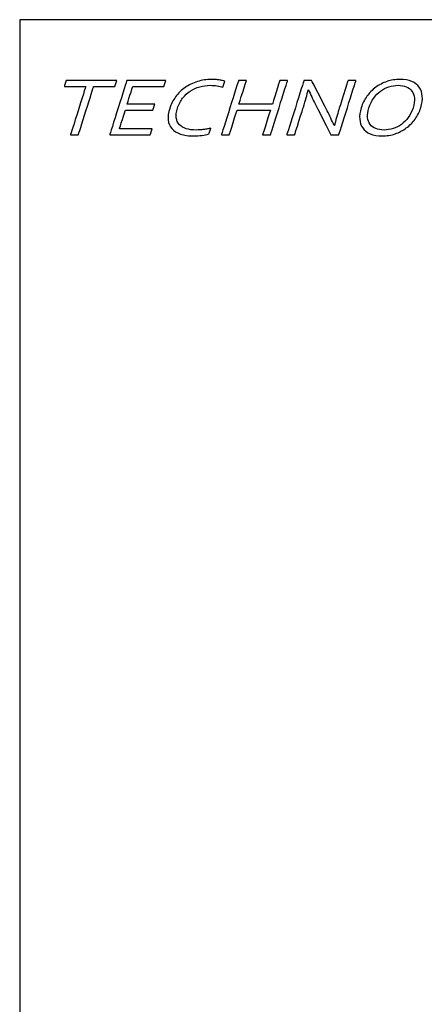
# Model space of a CAD drawing. Header units: millimetres. Extents: x -57594 to -45714, y -4242 to 13786.
# Tile 13 of 23: x -57594 to -55866, y 9586 to 13786. Entities that reach past the tile are written whole.
import ezdxf

# ---------------------------------------------------------------- set-up
doc = ezdxf.new("R2010")
doc.units = ezdxf.units.MM
doc.header["$LTSCALE"] = 50
doc.layers.add('Layer 1', color=7, linetype='Continuous')

msp = doc.modelspace()

# ---------------------------------------------------------------- linework, layer by layer
msp.add_lwpolyline([(-45713.773, 5386.402), (-45713.773, 13786.402), (-57593.773, 13786.402), (-57593.773, 5386.402)], close=True)
at = {"layer": 'Layer 1', "color": 7}
for points, knots in [([(-57343.439, 13294.791), (-57343.439, 13294.791), (-57376.89, 13294.791), (-57376.89, 13294.791), (-57376.89, 13294.791), (-57376.89, 13294.791), (-57311.811, 13501.502), (-57311.811, 13501.502), (-57311.811, 13501.502), (-57311.811, 13501.502), (-57403.101, 13501.502), (-57403.101, 13501.502), (-57403.101, 13501.502), (-57403.101, 13501.502), (-57395.037, 13527.122), (-57395.037, 13527.122), (-57395.037, 13527.122), (-57395.037, 13527.122), (-57179.001, 13527.122), (-57179.001, 13527.122), (-57179.001, 13527.122), (-57179.001, 13527.122), (-57187.07, 13501.502), (-57187.07, 13501.502), (-57187.07, 13501.502), (-57187.07, 13501.502), (-57278.354, 13501.502), (-57278.354, 13501.502), (-57278.354, 13501.502), (-57278.354, 13501.502), (-57343.439, 13294.791), (-57343.439, 13294.791)], [0, 0, 0, 0, 0.11111111, 0.11111111, 0.11111111, 0.11111112, 0.22222222, 0.22222222, 0.22222222, 0.22222223, 0.33333333, 0.33333333, 0.33333333, 0.33333334, 0.44444444, 0.44444444, 0.44444444, 0.44444445, 0.55555556, 0.55555556, 0.55555556, 0.55555557, 0.66666667, 0.66666667, 0.66666667, 0.66666668, 0.77777778, 0.77777778, 0.77777778, 0.77777779, 1, 1, 1, 1]), ([(-57168.052, 13320.406), (-57168.052, 13320.406), (-57027.984, 13320.406), (-57027.984, 13320.406), (-57027.984, 13320.406), (-57027.984, 13320.406), (-57036.048, 13294.791), (-57036.048, 13294.791), (-57036.048, 13294.791), (-57036.048, 13294.791), (-57209.568, 13294.791), (-57209.568, 13294.791), (-57209.568, 13294.791), (-57209.568, 13294.791), (-57136.419, 13527.122), (-57136.419, 13527.122), (-57136.419, 13527.122), (-57136.419, 13527.122), (-56970.498, 13527.122), (-56970.498, 13527.122), (-56970.498, 13527.122), (-56970.498, 13527.122), (-56978.562, 13501.502), (-56978.562, 13501.502), (-56978.562, 13501.502), (-56978.562, 13501.502), (-57111.037, 13501.502), (-57111.037, 13501.502), (-57111.037, 13501.502), (-57111.037, 13501.502), (-57134.671, 13426.432), (-57134.671, 13426.432), (-57134.671, 13426.432), (-57134.671, 13426.432), (-57016.83, 13426.432), (-57016.83, 13426.432), (-57016.83, 13426.432), (-57016.83, 13426.432), (-57024.894, 13400.817), (-57024.894, 13400.817), (-57024.894, 13400.817), (-57024.894, 13400.817), (-57142.735, 13400.817), (-57142.735, 13400.817), (-57142.735, 13400.817), (-57142.735, 13400.817), (-57168.052, 13320.406), (-57168.052, 13320.406)], [0, 0, 0, 0, 0.07692308, 0.07692308, 0.07692308, 0.07692309, 0.15384615, 0.15384615, 0.15384615, 0.15384616, 0.23076923, 0.23076923, 0.23076923, 0.23076924, 0.30769231, 0.30769231, 0.30769231, 0.30769232, 0.38461538, 0.38461538, 0.38461538, 0.38461539, 0.46153846, 0.46153846, 0.46153846, 0.46153847, 0.53846154, 0.53846154, 0.53846154, 0.53846155, 0.61538462, 0.61538462, 0.61538462, 0.61538463, 0.69230769, 0.69230769, 0.69230769, 0.6923077, 0.76923077, 0.76923077, 0.76923077, 0.76923078, 0.84615385, 0.84615385, 0.84615385, 0.84615386, 1, 1, 1, 1]), ([(-56780.131, 13506.486), (-56795.458, 13506.486), (-56810.4, 13504.408), (-56824.996, 13500.317), (-56824.996, 13500.317), (-56839.598, 13496.231), (-56853.106, 13490.061), (-56865.489, 13481.938), (-56865.489, 13481.938), (-56877.817, 13473.755), (-56888.75, 13463.613), (-56898.204, 13451.517), (-56898.204, 13451.517), (-56907.654, 13439.421), (-56914.955, 13425.306), (-56920.015, 13409.238), (-56920.015, 13409.238), (-56925.053, 13393.229), (-56926.758, 13379.413), (-56925.248, 13367.609), (-56925.248, 13367.609), (-56923.717, 13355.865), (-56919.322, 13346.145), (-56912.129, 13338.438), (-56912.129, 13338.438), (-56904.872, 13330.726), (-56895.098, 13325.033), (-56882.667, 13321.358), (-56882.667, 13321.358), (-56870.251, 13317.618), (-56855.709, 13315.778), (-56839.051, 13315.778), (-56839.051, 13315.778), (-56834.456, 13315.778), (-56829.586, 13315.962), (-56824.368, 13316.379), (-56824.368, 13316.379), (-56819.173, 13316.731), (-56813.826, 13317.321), (-56808.446, 13318.041), (-56808.446, 13318.041), (-56803.067, 13318.75), (-56797.79, 13319.578), (-56792.54, 13320.53), (-56792.54, 13320.53), (-56787.367, 13321.472), (-56782.658, 13322.484), (-56778.469, 13323.609), (-56778.469, 13323.609), (-56778.469, 13323.609), (-56786.273, 13298.823), (-56786.273, 13298.823), (-56786.273, 13298.823), (-56795.127, 13296.154), (-56805.102, 13294.141), (-56816.158, 13292.658), (-56816.158, 13292.658), (-56827.269, 13291.229), (-56838.364, 13290.521), (-56849.518, 13290.521), (-56849.518, 13290.521), (-56872.238, 13290.521), (-56891.602, 13293.194), (-56907.47, 13298.59), (-56907.47, 13298.59), (-56923.327, 13303.98), (-56935.585, 13311.752), (-56944.331, 13321.829), (-56944.331, 13321.829), (-56953.071, 13331.911), (-56958.196, 13344.186), (-56959.755, 13358.717), (-56959.755, 13358.717), (-56961.292, 13373.302), (-56959.171, 13389.787), (-56953.385, 13408.167), (-56953.385, 13408.167), (-56947.692, 13426.259), (-56939.26, 13442.857), (-56927.997, 13458.044), (-56927.997, 13458.044), (-56916.735, 13473.224), (-56903.292, 13486.267), (-56887.662, 13497.178), (-56887.662, 13497.178), (-56872.048, 13508.029), (-56854.584, 13516.564), (-56835.333, 13522.614), (-56835.333, 13522.614), (-56815.985, 13528.724), (-56795.523, 13531.744), (-56773.912, 13531.744), (-56773.912, 13531.744), (-56768.203, 13531.744), (-56762.542, 13531.566), (-56757.103, 13531.154), (-56757.103, 13531.154), (-56751.653, 13530.738), (-56746.479, 13530.148), (-56741.614, 13529.433), (-56741.614, 13529.433), (-56736.77, 13528.659), (-56732.305, 13527.772), (-56728.241, 13526.765), (-56728.241, 13526.765), (-56724.252, 13525.699), (-56720.826, 13524.633), (-56718.039, 13523.507), (-56718.039, 13523.507), (-56718.039, 13523.507), (-56725.865, 13498.661), (-56725.865, 13498.661), (-56725.865, 13498.661), (-56733.463, 13500.858), (-56741.933, 13502.747), (-56751.22, 13504.235), (-56751.22, 13504.235), (-56760.577, 13505.718), (-56770.162, 13506.486), (-56780.131, 13506.486)], [0, 0, 0, 0, 0.03225806, 0.03225806, 0.03225806, 0.03225807, 0.06451613, 0.06451613, 0.06451613, 0.06451614, 0.09677419, 0.09677419, 0.09677419, 0.0967742, 0.12903226, 0.12903226, 0.12903226, 0.12903227, 0.16129032, 0.16129032, 0.16129032, 0.16129033, 0.19354839, 0.19354839, 0.19354839, 0.1935484, 0.22580645, 0.22580645, 0.22580645, 0.22580646, 0.25806452, 0.25806452, 0.25806452, 0.25806453, 0.29032258, 0.29032258, 0.29032258, 0.29032259, 0.32258065, 0.32258065, 0.32258065, 0.32258066, 0.35483871, 0.35483871, 0.35483871, 0.35483872, 0.38709677, 0.38709677, 0.38709677, 0.38709678, 0.41935484, 0.41935484, 0.41935484, 0.41935485, 0.4516129, 0.4516129, 0.4516129, 0.45161291, 0.48387097, 0.48387097, 0.48387097, 0.48387098, 0.51612903, 0.51612903, 0.51612903, 0.51612904, 0.5483871, 0.5483871, 0.5483871, 0.54838711, 0.58064516, 0.58064516, 0.58064516, 0.58064517, 0.61290323, 0.61290323, 0.61290323, 0.61290324, 0.64516129, 0.64516129, 0.64516129, 0.6451613, 0.67741935, 0.67741935, 0.67741935, 0.67741936, 0.70967742, 0.70967742, 0.70967742, 0.70967743, 0.74193548, 0.74193548, 0.74193548, 0.74193549, 0.77419355, 0.77419355, 0.77419355, 0.77419356, 0.80645161, 0.80645161, 0.80645161, 0.80645162, 0.83870968, 0.83870968, 0.83870968, 0.83870969, 0.87096774, 0.87096774, 0.87096774, 0.87096775, 0.90322581, 0.90322581, 0.90322581, 0.90322582, 0.93548387, 0.93548387, 0.93548387, 0.93548388, 1, 1, 1, 1]), ([(-56657.733, 13426.432), (-56657.733, 13426.432), (-56515.154, 13426.432), (-56515.154, 13426.432), (-56515.154, 13426.432), (-56515.154, 13426.432), (-56483.45, 13527.122), (-56483.45, 13527.122), (-56483.45, 13527.122), (-56483.45, 13527.122), (-56450.004, 13527.122), (-56450.004, 13527.122), (-56450.004, 13527.122), (-56450.004, 13527.122), (-56523.153, 13294.791), (-56523.153, 13294.791), (-56523.153, 13294.791), (-56523.153, 13294.791), (-56556.599, 13294.791), (-56556.599, 13294.791), (-56556.599, 13294.791), (-56556.599, 13294.791), (-56523.218, 13400.817), (-56523.218, 13400.817), (-56523.218, 13400.817), (-56523.218, 13400.817), (-56665.797, 13400.817), (-56665.797, 13400.817), (-56665.797, 13400.817), (-56665.797, 13400.817), (-56699.178, 13294.791), (-56699.178, 13294.791), (-56699.178, 13294.791), (-56699.178, 13294.791), (-56732.63, 13294.791), (-56732.63, 13294.791), (-56732.63, 13294.791), (-56732.63, 13294.791), (-56659.481, 13527.122), (-56659.481, 13527.122), (-56659.481, 13527.122), (-56659.481, 13527.122), (-56626.029, 13527.122), (-56626.029, 13527.122), (-56626.029, 13527.122), (-56626.029, 13527.122), (-56657.733, 13426.432), (-56657.733, 13426.432)], [0, 0, 0, 0, 0.07692308, 0.07692308, 0.07692308, 0.07692309, 0.15384615, 0.15384615, 0.15384615, 0.15384616, 0.23076923, 0.23076923, 0.23076923, 0.23076924, 0.30769231, 0.30769231, 0.30769231, 0.30769232, 0.38461538, 0.38461538, 0.38461538, 0.38461539, 0.46153846, 0.46153846, 0.46153846, 0.46153847, 0.53846154, 0.53846154, 0.53846154, 0.53846155, 0.61538462, 0.61538462, 0.61538462, 0.61538463, 0.69230769, 0.69230769, 0.69230769, 0.6923077, 0.76923077, 0.76923077, 0.76923077, 0.76923078, 0.84615385, 0.84615385, 0.84615385, 0.84615386, 1, 1, 1, 1]), ([(-56280.95, 13397.613), (-56270.683, 13377.096), (-56260.795, 13356.044), (-56251.232, 13334.401), (-56251.232, 13334.401), (-56251.232, 13334.401), (-56250.047, 13334.401), (-56250.047, 13334.401), (-56250.047, 13334.401), (-56244.695, 13356.937), (-56238.341, 13380.003), (-56230.948, 13403.485), (-56230.948, 13403.485), (-56230.948, 13403.485), (-56192.025, 13527.122), (-56192.025, 13527.122), (-56192.025, 13527.122), (-56192.025, 13527.122), (-56158.362, 13527.122), (-56158.362, 13527.122), (-56158.362, 13527.122), (-56158.362, 13527.122), (-56231.511, 13294.791), (-56231.511, 13294.791), (-56231.511, 13294.791), (-56231.511, 13294.791), (-56264.957, 13294.791), (-56264.957, 13294.791), (-56264.957, 13294.791), (-56264.957, 13294.791), (-56331.227, 13424.294), (-56331.227, 13424.294), (-56331.227, 13424.294), (-56342.581, 13446.889), (-56352.469, 13467.942), (-56360.804, 13487.512), (-56360.804, 13487.512), (-56360.804, 13487.512), (-56362.054, 13487.512), (-56362.054, 13487.512), (-56362.054, 13487.512), (-56366.979, 13466.34), (-56373.857, 13441.618), (-56382.744, 13413.384), (-56382.744, 13413.384), (-56382.744, 13413.384), (-56420.081, 13294.791), (-56420.081, 13294.791), (-56420.081, 13294.791), (-56420.081, 13294.791), (-56453.533, 13294.791), (-56453.533, 13294.791), (-56453.533, 13294.791), (-56453.533, 13294.791), (-56380.384, 13527.122), (-56380.384, 13527.122), (-56380.384, 13527.122), (-56380.384, 13527.122), (-56347.349, 13527.122), (-56347.349, 13527.122), (-56347.349, 13527.122), (-56347.349, 13527.122), (-56280.95, 13397.613), (-56280.95, 13397.613)], [0, 0, 0, 0, 0.05882353, 0.05882353, 0.05882353, 0.05882354, 0.11764706, 0.11764706, 0.11764706, 0.11764707, 0.17647059, 0.17647059, 0.17647059, 0.1764706, 0.23529412, 0.23529412, 0.23529412, 0.23529413, 0.29411765, 0.29411765, 0.29411765, 0.29411766, 0.35294118, 0.35294118, 0.35294118, 0.35294119, 0.41176471, 0.41176471, 0.41176471, 0.41176472, 0.47058824, 0.47058824, 0.47058824, 0.47058825, 0.52941176, 0.52941176, 0.52941176, 0.52941177, 0.58823529, 0.58823529, 0.58823529, 0.5882353, 0.64705882, 0.64705882, 0.64705882, 0.64705883, 0.70588235, 0.70588235, 0.70588235, 0.70588236, 0.76470588, 0.76470588, 0.76470588, 0.76470589, 0.82352941, 0.82352941, 0.82352941, 0.82352942, 0.88235294, 0.88235294, 0.88235294, 0.88235295, 1, 1, 1, 1]), ([(-55881.62, 13410.954), (-55887.167, 13393.343), (-55895.236, 13377.215), (-55905.811, 13362.451), (-55905.811, 13362.451), (-55916.365, 13347.742), (-55928.861, 13335.056), (-55943.279, 13324.443), (-55943.279, 13324.443), (-55957.723, 13313.77), (-55973.645, 13305.468), (-55991.072, 13299.477), (-55991.072, 13299.477), (-56008.569, 13293.486), (-56026.921, 13290.521), (-56046.231, 13290.521), (-56046.231, 13290.521), (-56066.228, 13290.521), (-56083.136, 13293.486), (-56097.071, 13299.477), (-56097.071, 13299.477), (-56110.932, 13305.468), (-56121.696, 13313.77), (-56129.278, 13324.443), (-56129.278, 13324.443), (-56136.877, 13335.056), (-56141.244, 13347.742), (-56142.402, 13362.451), (-56142.402, 13362.451), (-56143.533, 13377.215), (-56141.385, 13393.343), (-56135.843, 13410.954), (-56135.843, 13410.954), (-56130.258, 13428.689), (-56122.145, 13444.936), (-56111.5, 13459.7), (-56111.5, 13459.7), (-56100.86, 13474.464), (-56088.347, 13487.214), (-56073.978, 13497.887), (-56073.978, 13497.887), (-56059.62, 13508.505), (-56043.698, 13516.807), (-56026.136, 13522.793), (-56026.136, 13522.793), (-56008.639, 13528.784), (-55990.141, 13531.744), (-55970.701, 13531.744), (-55970.701, 13531.744), (-55950.839, 13531.744), (-55933.997, 13528.784), (-55920.207, 13522.793), (-55920.207, 13522.793), (-55906.347, 13516.807), (-55895.648, 13508.505), (-55888.049, 13497.887), (-55888.049, 13497.887), (-55880.467, 13487.214), (-55876.116, 13474.464), (-55874.985, 13459.7), (-55874.985, 13459.7), (-55873.848, 13444.936), (-55876.04, 13428.689), (-55881.62, 13410.954)], [0, 0, 0, 0, 0.05882353, 0.05882353, 0.05882353, 0.05882354, 0.11764706, 0.11764706, 0.11764706, 0.11764707, 0.17647059, 0.17647059, 0.17647059, 0.1764706, 0.23529412, 0.23529412, 0.23529412, 0.23529413, 0.29411765, 0.29411765, 0.29411765, 0.29411766, 0.35294118, 0.35294118, 0.35294118, 0.35294119, 0.41176471, 0.41176471, 0.41176471, 0.41176472, 0.47058824, 0.47058824, 0.47058824, 0.47058825, 0.52941176, 0.52941176, 0.52941176, 0.52941177, 0.58823529, 0.58823529, 0.58823529, 0.5882353, 0.64705882, 0.64705882, 0.64705882, 0.64705883, 0.70588235, 0.70588235, 0.70588235, 0.70588236, 0.76470588, 0.76470588, 0.76470588, 0.76470589, 0.82352941, 0.82352941, 0.82352941, 0.82352942, 0.88235294, 0.88235294, 0.88235294, 0.88235295, 1, 1, 1, 1]), ([(-55914.649, 13410.954), (-55909.719, 13426.611), (-55907.83, 13440.368), (-55908.885, 13452.285), (-55908.885, 13452.285), (-55909.946, 13464.202), (-55913.421, 13474.166), (-55919.336, 13482.17), (-55919.336, 13482.17), (-55925.322, 13490.18), (-55933.38, 13496.231), (-55943.587, 13500.317), (-55943.587, 13500.317), (-55953.735, 13504.408), (-55965.408, 13506.486), (-55978.657, 13506.486), (-55978.657, 13506.486), (-55991.819, 13506.486), (-56004.883, 13504.408), (-56017.602, 13500.317), (-56017.602, 13500.317), (-56030.379, 13496.231), (-56042.248, 13490.18), (-56053.272, 13482.17), (-56053.272, 13482.17), (-56064.231, 13474.166), (-56073.984, 13464.202), (-56082.546, 13452.285), (-56082.546, 13452.285), (-56091.107, 13440.368), (-56097.878, 13426.611), (-56102.808, 13410.954), (-56102.808, 13410.954), (-56107.733, 13395.302), (-56109.611, 13381.604), (-56108.485, 13369.682), (-56108.485, 13369.682), (-56107.338, 13357.83), (-56103.766, 13347.92), (-56097.851, 13339.916), (-56097.851, 13339.916), (-56091.871, 13331.911), (-56083.79, 13325.92), (-56073.567, 13321.894), (-56073.567, 13321.894), (-56063.42, 13317.797), (-56051.654, 13315.778), (-56038.281, 13315.778), (-56038.281, 13315.778), (-56025.108, 13315.778), (-56012.136, 13317.797), (-55999.553, 13321.894), (-55999.553, 13321.894), (-55986.926, 13325.92), (-55975.15, 13331.911), (-55964.126, 13339.916), (-55964.126, 13339.916), (-55953.172, 13347.92), (-55943.436, 13357.83), (-55934.89, 13369.682), (-55934.89, 13369.682), (-55926.328, 13381.604), (-55919.574, 13395.302), (-55914.649, 13410.954)], [0, 0, 0, 0, 0.05882353, 0.05882353, 0.05882353, 0.05882354, 0.11764706, 0.11764706, 0.11764706, 0.11764707, 0.17647059, 0.17647059, 0.17647059, 0.1764706, 0.23529412, 0.23529412, 0.23529412, 0.23529413, 0.29411765, 0.29411765, 0.29411765, 0.29411766, 0.35294118, 0.35294118, 0.35294118, 0.35294119, 0.41176471, 0.41176471, 0.41176471, 0.41176472, 0.47058824, 0.47058824, 0.47058824, 0.47058825, 0.52941176, 0.52941176, 0.52941176, 0.52941177, 0.58823529, 0.58823529, 0.58823529, 0.5882353, 0.64705882, 0.64705882, 0.64705882, 0.64705883, 0.70588235, 0.70588235, 0.70588235, 0.70588236, 0.76470588, 0.76470588, 0.76470588, 0.76470589, 0.82352941, 0.82352941, 0.82352941, 0.82352942, 0.88235294, 0.88235294, 0.88235294, 0.88235295, 1, 1, 1, 1])]:
    msp.add_open_spline(points, degree=3, knots=knots, dxfattribs=at)

doc.saveas('drawing.dxf')
